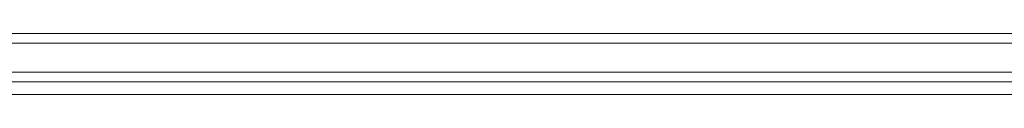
# Model space of a CAD drawing. Header units: inches. Extents: x -93 to 151, y -96 to 115.
# Tile 120 of 126: x 148.3563 to 148.6615, y 7.9893 to 8.0083. Entities that reach past the tile are written whole.
import ezdxf

# ---------------------------------------------------------------- set-up
doc = ezdxf.new("R2010")
doc.units = ezdxf.units.IN
doc.header["$MEASUREMENT"] = 0
doc.layers.add('1_projektowane', color=7, linetype='Continuous', lineweight=5)
doc.layers.add('urzadzenie', color=7, linetype='Continuous', lineweight=5)

# ---------------------------------------------------------------- blocks, each defined once
blk = doc.blocks.new('kdfkdfkf')
at = {"layer": 'urzadzenie', "color": 0, "linetype": 'Continuous'}
for p, q in [((147.56299, 8.0083), (148.71565, 8.0083)), ((148.71566, 8.0053), (147.56106, 8.0053)), ((147.56106, 7.9963), (148.7157, 7.9963)), ((148.71855, 7.9933), (147.56299, 7.9933)), ((148.74824, 7.9893), (147.79792, 7.9893))]:
    blk.add_line(p, q, dxfattribs=at)

msp = doc.modelspace()

# ---------------------------------------------------------------- block references
at = {"layer": '1_projektowane'}
msp.add_blockref('kdfkdfkf', (0, 0), dxfattribs=at)

doc.saveas('drawing.dxf')
